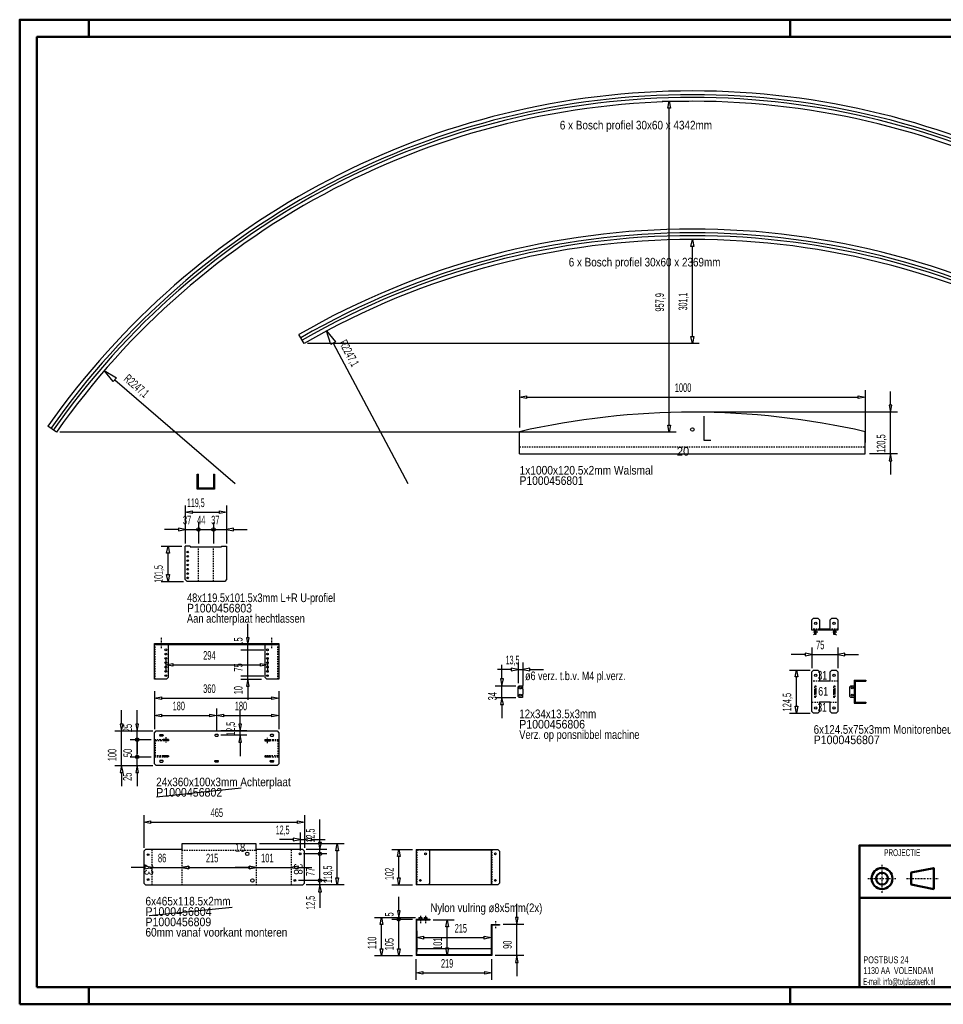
# Model space of a CAD drawing. Extents: x -7131 to -3051, y 12862 to 15712.
# Tile 1 of 3: x -7131 to -4458, y 12862 to 15712. Entities that reach past the tile are written whole.
import ezdxf
from ezdxf.enums import TextEntityAlignment as Align

# ---------------------------------------------------------------- set-up
doc = ezdxf.new("R2010")
doc.units = 0
doc.header["$MEASUREMENT"] = 0
doc.linetypes.add('DASHDOT', pattern=[8.5, 4, -2, 0.5, -2])
doc.linetypes.add('HIDDEN', pattern=[7, 4, -3])
doc.layers.get('0').update_dxf_attribs({"linetype": 'CONTINUOUS'})
for name, color, linetype in [('DIM49', 4, 'CONTINUOUS'), ('LE_GREEN', 3, 'CONTINUOUS'), ('LE_HIDDEN', 7, 'CONTINUOUS'), ('LE_MIDDLE', 7, 'CONTINUOUS'), ('TXT_ALL', 7, 'CONTINUOUS'), ('TXT_DIM49', 2, 'CONTINUOUS')]:
    doc.layers.add(name, color=color, linetype=linetype)
doc.layers.add('LE_ALL', color=7, linetype='CONTINUOUS', lineweight=50)

# ---------------------------------------------------------------- blocks, each defined once
blk = doc.blocks.new('_D1', base_point=(-6307.8, 14774.5))
at = {"layer": 'DIM49', "color": 1}
for p, q in [((-5188.3, 15055.5), (-5184.3, 15075.5)), ((-5180.3, 15055.5), (-5188.3, 15055.5)), ((-5184.3, 15075.5), (-5180.3, 15055.5)), ((-5184.3, 14794.5), (-5184.3, 15055.5)), ((-5184.3, 14774.5), (-5188.3, 14794.5)), ((-5188.3, 14794.5), (-5180.3, 14794.5)), ((-5180.3, 14794.5), (-5184.3, 14774.5)), ((-5164.3, 14774.5), (-6297.8, 14774.5))]:
    blk.add_line(p, q, dxfattribs=at)
at = {"layer": 'TXT_DIM49', "width": 0.488}
blk.add_text('301,1', height=25, rotation=90, dxfattribs=at).set_placement((-5199.3, 14895.8), align=Align.CENTER)
blk = doc.blocks.new('_D2', base_point=(-7024.8, 14517.6))
at = {"layer": 'DIM49', "color": 1}
for p, q in [((-5271.6, 15475.5), (-5194.3, 15475.5)), ((-5255.6, 15455.5), (-5251.6, 15475.5)), ((-5251.6, 15475.5), (-5247.6, 15455.5)), ((-5247.6, 15455.5), (-5255.6, 15455.5)), ((-5251.6, 14537.6), (-5251.6, 15455.5)), ((-5251.6, 14517.6), (-5255.6, 14537.6)), ((-5255.6, 14537.6), (-5247.6, 14537.6)), ((-5247.6, 14537.6), (-5251.6, 14517.6)), ((-5231.6, 14517.6), (-7014.8, 14517.6))]:
    blk.add_line(p, q, dxfattribs=at)
at = {"layer": 'TXT_DIM49', "width": 0.535}
blk.add_text('957,9', height=25, rotation=90, dxfattribs=at).set_placement((-5266.6, 14893.6), align=Align.CENTER)
blk = doc.blocks.new('_D5', base_point=(-6886.1, 14695.8))
at = {"layer": 'DIM49', "color": 1}
for p, q in [((-6886.1, 14695.8), (-6850.9, 14675.4)), ((-6860.7, 14664), (-6886.1, 14695.8)), ((-6850.9, 14675.4), (-6860.7, 14664)), ((-6855.8, 14669.7), (-6507.5, 14369.3))]:
    blk.add_line(p, q, dxfattribs=at)
at = {"layer": 'TXT_DIM49', "width": 0.54}
blk.add_text('R2247,1', height=25, rotation=319.2311, dxfattribs=at).set_placement((-6800.9, 14642.2), align=Align.CENTER)
blk = doc.blocks.new('_D6', base_point=(-5684.3, 14519.2))
at = {"layer": 'DIM49', "color": 1}
for p, q in [((-5684.3, 14639.2), (-5684.3, 14531.7)), ((-5684.3, 14619.2), (-5664.3, 14623.2)), ((-5664.3, 14623.2), (-5664.3, 14615.2)), ((-4704.3, 14615.2), (-4704.3, 14623.2)), ((-4704.3, 14623.2), (-4684.3, 14619.2)), ((-4684.3, 14639.2), (-4684.3, 14488)), ((-5664.3, 14615.2), (-5684.3, 14619.2)), ((-5664.3, 14619.2), (-4704.3, 14619.2)), ((-4684.3, 14619.2), (-4704.3, 14615.2))]:
    blk.add_line(p, q, dxfattribs=at)
at = {"layer": 'TXT_DIM49', "width": 0.566}
blk.add_text('1000', height=25, rotation=0, dxfattribs=at).set_placement((-5211.3, 14634.2), align=Align.CENTER)
blk = doc.blocks.new('_D7', base_point=(-5184.3, 14575.5))
at = {"layer": 'DIM49', "color": 1}
for p, q in [((-4610.7, 14595.5), (-4610.7, 14635.5)), ((-4606.7, 14595.5), (-4614.7, 14595.5)), ((-4614.7, 14595.5), (-4610.7, 14575.5)), ((-4610.7, 14575.5), (-4606.7, 14595.5)), ((-4590.7, 14575.5), (-5171.8, 14575.5)), ((-4610.7, 14455), (-4610.7, 14575.5)), ((-4590.7, 14455), (-4671.8, 14455)), ((-4610.7, 14455), (-4614.7, 14435)), ((-4606.7, 14435), (-4610.7, 14455)), ((-4614.7, 14435), (-4606.7, 14435)), ((-4610.7, 14435), (-4610.7, 14395))]:
    blk.add_line(p, q, dxfattribs=at)
at = {"layer": 'TXT_DIM49', "width": 0.512}
blk.add_text('120,5', height=25, rotation=90, dxfattribs=at).set_placement((-4625.7, 14484.6), align=Align.CENTER)
blk = doc.blocks.new('_D10', base_point=(-6242.9, 14810.6))
at = {"layer": 'DIM49', "color": 1}
for p, q in [((-6242.9, 14810.6), (-6217.4, 14778.8)), ((-6230.7, 14771.8), (-6242.9, 14810.6)), ((-6217.4, 14778.8), (-6230.7, 14771.8)), ((-6224.1, 14775.3), (-6007.3, 14369.5))]:
    blk.add_line(p, q, dxfattribs=at)
at = {"layer": 'TXT_DIM49', "width": 0.54}
blk.add_text('R2247,1', height=25, rotation=298.1054, dxfattribs=at).set_placement((-6188.5, 14740.6), align=Align.CENTER)
blk = doc.blocks.new('_D19', base_point=(-6741, 13647.8))
at = {"layer": 'DIM49', "color": 1}
for p, q in [((-6741, 13767.8), (-6741, 13657.8)), ((-6381, 13767.8), (-6381, 13657.8)), ((-6741, 13747.8), (-6721, 13751.8)), ((-6721, 13743.8), (-6741, 13747.8)), ((-6721, 13751.8), (-6721, 13743.8)), ((-6721, 13747.8), (-6401, 13747.8)), ((-6401, 13743.8), (-6401, 13751.8)), ((-6401, 13751.8), (-6381, 13747.8)), ((-6381, 13747.8), (-6401, 13743.8))]:
    blk.add_line(p, q, dxfattribs=at)
at = {"layer": 'TXT_DIM49', "width": 0.596}
blk.add_text('360', height=25, dxfattribs=at).set_placement((-6582, 13762.8), align=Align.CENTER)
blk = doc.blocks.new('_D20', base_point=(-6741, 13627.8))
at = {"layer": 'DIM49', "color": 1}
for p, q in [((-6791, 13672.8), (-6791, 13712.8)), ((-6811, 13652.8), (-6746, 13652.8)), ((-6787, 13672.8), (-6795, 13672.8)), ((-6795, 13672.8), (-6791, 13652.8)), ((-6791, 13652.8), (-6787, 13672.8)), ((-6791, 13627.8), (-6791, 13652.8)), ((-6811, 13627.8), (-6751, 13627.8)), ((-6791, 13627.8), (-6791, 13586.8))]:
    blk.add_line(p, q, dxfattribs=at)
blk.add_circle((-6791, 13627.8), 5, dxfattribs=at)
at = {"layer": 'TXT_DIM49', "width": 0.596}
blk.add_text('25', height=25, rotation=90, dxfattribs=at).set_placement((-6806, 13661.3), align=Align.CENTER)
blk = doc.blocks.new('_D21', base_point=(-6741, 13577.8))
at = {"layer": 'DIM49', "color": 1}
for p, q in [((-6811, 13627.8), (-6751, 13627.8)), ((-6791, 13577.8), (-6791, 13627.8)), ((-6811, 13577.8), (-6751, 13577.8))]:
    blk.add_line(p, q, dxfattribs=at)
blk.add_circle((-6791, 13577.8), 5, dxfattribs=at)
at = {"layer": 'TXT_DIM49', "width": 0.596}
blk.add_text('50', height=25, rotation=90, dxfattribs=at).set_placement((-6806, 13589.3), align=Align.CENTER)
blk = doc.blocks.new('_D22', base_point=(-6741, 13577.8))
at = {"layer": 'DIM49', "color": 1}
for p, q in [((-6811, 13577.8), (-6751, 13577.8)), ((-6791, 13552.8), (-6791, 13577.8)), ((-6811, 13552.8), (-6746, 13552.8)), ((-6791, 13552.8), (-6795, 13532.8)), ((-6787, 13532.8), (-6791, 13552.8)), ((-6795, 13532.8), (-6787, 13532.8)), ((-6791, 13532.8), (-6791, 13492.8))]:
    blk.add_line(p, q, dxfattribs=at)
at = {"layer": 'TXT_DIM49', "width": 0.596}
blk.add_text('25', height=25, rotation=90, dxfattribs=at).set_placement((-6806.8, 13520.4), align=Align.CENTER)
blk = doc.blocks.new('_D23', base_point=(-6736, 13552.8))
at = {"layer": 'DIM49', "color": 1}
for p, q in [((-6836, 13672.8), (-6836, 13712.8)), ((-6856, 13652.8), (-6746, 13652.8)), ((-6832, 13672.8), (-6840, 13672.8)), ((-6840, 13672.8), (-6836, 13652.8)), ((-6836, 13652.8), (-6832, 13672.8)), ((-6836, 13552.8), (-6836, 13652.8)), ((-6856, 13552.8), (-6746, 13552.8)), ((-6836, 13552.8), (-6840, 13532.8)), ((-6832, 13532.8), (-6836, 13552.8)), ((-6840, 13532.8), (-6832, 13532.8)), ((-6836, 13532.8), (-6836, 13492.8))]:
    blk.add_line(p, q, dxfattribs=at)
at = {"layer": 'TXT_DIM49', "width": 0.557}
blk.add_text('100', height=25, rotation=90, dxfattribs=at).set_placement((-6851, 13583.3), align=Align.CENTER)
blk = doc.blocks.new('_D24', base_point=(-6708, 13812.8))
at = {"layer": 'DIM49', "color": 1}
for p, q in [((-6708, 13864.2), (-6708, 13822.8)), ((-6414, 13864.2), (-6414, 13822.8)), ((-6708, 13844.2), (-6688, 13848.2)), ((-6688, 13840.2), (-6708, 13844.2)), ((-6688, 13848.2), (-6688, 13840.2)), ((-6688, 13844.2), (-6434, 13844.2)), ((-6434, 13840.2), (-6434, 13848.2)), ((-6434, 13848.2), (-6414, 13844.2)), ((-6414, 13844.2), (-6434, 13840.2))]:
    blk.add_line(p, q, dxfattribs=at)
at = {"layer": 'TXT_DIM49', "width": 0.596}
blk.add_text('294', height=25, dxfattribs=at).set_placement((-6582, 13859.2), align=Align.CENTER)
blk = doc.blocks.new('_D25', base_point=(-6414, 13887.8))
at = {"layer": 'DIM49', "color": 1}
for p, q in [((-6471, 13922.8), (-6471, 13962.8)), ((-6467, 13922.8), (-6475, 13922.8)), ((-6475, 13922.8), (-6471, 13902.8)), ((-6471, 13902.8), (-6467, 13922.8)), ((-6491, 13902.8), (-6424, 13902.8)), ((-6491, 13887.8), (-6424, 13887.8)), ((-6471, 13887.8), (-6471, 13902.8))]:
    blk.add_line(p, q, dxfattribs=at)
at = {"layer": 'TXT_DIM49', "width": 0.537}
blk.add_text('15', height=25, rotation=90, dxfattribs=at).set_placement((-6486.1, 13911.8), align=Align.CENTER)
blk = doc.blocks.new('_D26', base_point=(-6414, 13812.8))
at = {"layer": 'DIM49', "color": 1}
for p, q in [((-6491, 13887.8), (-6424, 13887.8)), ((-6471, 13812.8), (-6471, 13887.8)), ((-6491, 13812.8), (-6424, 13812.8))]:
    blk.add_line(p, q, dxfattribs=at)
at = {"layer": 'TXT_DIM49', "width": 0.596}
blk.add_text('75', height=25, rotation=90, dxfattribs=at).set_placement((-6486, 13836.8), align=Align.CENTER)
blk = doc.blocks.new('_D27', base_point=(-6421, 13802.8))
at = {"layer": 'DIM49', "color": 1}
for p, q in [((-6491, 13812.8), (-6424, 13812.8)), ((-6491, 13802.8), (-6431, 13802.8)), ((-6471, 13802.8), (-6475, 13782.8)), ((-6471, 13802.8), (-6471, 13812.8)), ((-6467, 13782.8), (-6471, 13802.8)), ((-6475, 13782.8), (-6467, 13782.8)), ((-6471, 13782.8), (-6471, 13742.8))]:
    blk.add_line(p, q, dxfattribs=at)
at = {"layer": 'TXT_DIM49', "width": 0.537}
blk.add_text('10', height=25, rotation=90, dxfattribs=at).set_placement((-6486, 13770.8), align=Align.CENTER)
blk = doc.blocks.new('_D28', base_point=(-6561, 13642.8))
at = {"layer": 'DIM49', "color": 1}
for p, q in [((-6561, 13717.8), (-6561, 13652.8)), ((-6381, 13717.8), (-6381, 13657.8)), ((-6561, 13697.8), (-6541, 13701.8)), ((-6541, 13693.8), (-6561, 13697.8)), ((-6541, 13701.8), (-6541, 13693.8)), ((-6541, 13697.8), (-6401, 13697.8)), ((-6401, 13693.8), (-6401, 13701.8)), ((-6401, 13701.8), (-6381, 13697.8)), ((-6381, 13697.8), (-6401, 13693.8))]:
    blk.add_line(p, q, dxfattribs=at)
at = {"layer": 'TXT_DIM49', "width": 0.557}
blk.add_text('180', height=25, rotation=0, dxfattribs=at).set_placement((-6490.6, 13712.8), align=Align.CENTER)
blk = doc.blocks.new('_D29', base_point=(-6741, 13647.8))
at = {"layer": 'DIM49', "color": 1}
for p, q in [((-6741, 13717.8), (-6741, 13657.8)), ((-6561, 13717.8), (-6561, 13652.8)), ((-6741, 13697.8), (-6721, 13701.8)), ((-6721, 13693.8), (-6741, 13697.8)), ((-6721, 13701.8), (-6721, 13693.8)), ((-6721, 13697.8), (-6581, 13697.8)), ((-6581, 13693.8), (-6581, 13701.8)), ((-6581, 13701.8), (-6561, 13697.8)), ((-6561, 13697.8), (-6581, 13693.8))]:
    blk.add_line(p, q, dxfattribs=at)
at = {"layer": 'TXT_DIM49', "width": 0.557}
blk.add_text('180', height=25, rotation=360, dxfattribs=at).set_placement((-6670.6, 13712.8), align=Align.CENTER)
blk = doc.blocks.new('_D30', base_point=(-6558.5, 13640.3))
at = {"layer": 'DIM49', "color": 1}
for p, q in [((-6493.2, 13672.8), (-6493.2, 13712.8)), ((-6473.2, 13652.8), (-6548.5, 13652.8)), ((-6489.2, 13672.8), (-6497.2, 13672.8)), ((-6497.2, 13672.8), (-6493.2, 13652.8)), ((-6493.2, 13652.8), (-6489.2, 13672.8)), ((-6493.2, 13640.3), (-6493.2, 13652.8)), ((-6473.2, 13640.3), (-6548.5, 13640.3)), ((-6493.2, 13640.3), (-6497.2, 13620.3)), ((-6489.2, 13620.3), (-6493.2, 13640.3)), ((-6497.2, 13620.3), (-6489.2, 13620.3)), ((-6493.2, 13620.3), (-6493.2, 13580.3))]:
    blk.add_line(p, q, dxfattribs=at)
at = {"layer": 'TXT_DIM49', "width": 0.491}
blk.add_text('12,5', height=25, rotation=90, dxfattribs=at).set_placement((-6508.2, 13659.2), align=Align.CENTER)
blk = doc.blocks.new('_D31', base_point=(-6651.8, 14185.9))
at = {"layer": 'DIM49', "color": 1}
for p, q in [((-6651.8, 14255.9), (-6651.8, 14195.9)), ((-6614, 14255.9), (-6614, 14195.9)), ((-6671.8, 14235.9), (-6711.8, 14235.9)), ((-6651.8, 14235.9), (-6671.8, 14239.9)), ((-6671.8, 14239.9), (-6671.8, 14231.9)), ((-6671.8, 14231.9), (-6651.8, 14235.9)), ((-6651.8, 14235.9), (-6614, 14235.9))]:
    blk.add_line(p, q, dxfattribs=at)
blk.add_circle((-6614, 14235.9), 5, dxfattribs=at)
at = {"layer": 'TXT_DIM49', "width": 0.596}
blk.add_text('37', height=25, dxfattribs=at).set_placement((-6646.5, 14250.9), align=Align.CENTER)
blk = doc.blocks.new('_D32', base_point=(-6614, 14185.9))
at = {"layer": 'DIM49', "color": 1}
for p, q in [((-6614, 14255.9), (-6614, 14195.9)), ((-6570, 14255.9), (-6570, 14195.9)), ((-6614, 14235.9), (-6570, 14235.9))]:
    blk.add_line(p, q, dxfattribs=at)
blk.add_circle((-6570, 14235.9), 5, dxfattribs=at)
at = {"layer": 'TXT_DIM49', "width": 0.596}
blk.add_text('44', height=25, dxfattribs=at).set_placement((-6605.6, 14250.9), align=Align.CENTER)
blk = doc.blocks.new('_D33', base_point=(-6570, 14185.9))
at = {"layer": 'DIM49', "color": 1}
for p, q in [((-6570, 14255.9), (-6570, 14195.9)), ((-6532.3, 14255.9), (-6532.3, 14195.9)), ((-6570, 14235.9), (-6532.3, 14235.9)), ((-6512.3, 14239.9), (-6532.3, 14235.9)), ((-6532.3, 14235.9), (-6512.3, 14231.9)), ((-6512.3, 14231.9), (-6512.3, 14239.9)), ((-6512.3, 14235.9), (-6472.3, 14235.9))]:
    blk.add_line(p, q, dxfattribs=at)
at = {"layer": 'TXT_DIM49', "width": 0.596}
blk.add_text('37', height=25, dxfattribs=at).set_placement((-6564.7, 14250.9), align=Align.CENTER)
blk = doc.blocks.new('_D34', base_point=(-6651.8, 14185.9))
at = {"layer": 'DIM49', "color": 1}
for p, q in [((-6651.8, 14305.9), (-6651.8, 14195.9)), ((-6651.8, 14285.9), (-6631.8, 14289.9)), ((-6631.8, 14281.9), (-6651.8, 14285.9)), ((-6631.8, 14289.9), (-6631.8, 14281.9)), ((-6631.8, 14285.9), (-6552.3, 14285.9)), ((-6552.3, 14281.9), (-6552.3, 14289.9)), ((-6552.3, 14289.9), (-6532.3, 14285.9)), ((-6532.3, 14285.9), (-6552.3, 14281.9)), ((-6532.3, 14305.9), (-6532.3, 14195.9))]:
    blk.add_line(p, q, dxfattribs=at)
at = {"layer": 'TXT_DIM49', "width": 0.488}
blk.add_text('119,5', height=25, dxfattribs=at).set_placement((-6621.2, 14300.9), align=Align.CENTER)
blk = doc.blocks.new('_D35', base_point=(-6651.8, 14187.4))
at = {"layer": 'DIM49', "color": 1}
for p, q in [((-6721.8, 14187.4), (-6661.8, 14187.4)), ((-6705.8, 14167.4), (-6701.8, 14187.4)), ((-6697.8, 14167.4), (-6705.8, 14167.4)), ((-6701.8, 14187.4), (-6697.8, 14167.4)), ((-6701.8, 14105.9), (-6701.8, 14167.4)), ((-6721.8, 14085.9), (-6656.8, 14085.9)), ((-6701.8, 14085.9), (-6705.8, 14105.9)), ((-6705.8, 14105.9), (-6697.8, 14105.9)), ((-6697.8, 14105.9), (-6701.8, 14085.9))]:
    blk.add_line(p, q, dxfattribs=at)
at = {"layer": 'TXT_DIM49', "width": 0.488}
blk.add_text('101,5', height=25, rotation=90, dxfattribs=at).set_placement((-6716.8, 14107.4), align=Align.CENTER)
blk = doc.blocks.new('_D38', base_point=(-4838.3, 13824.2))
at = {"layer": 'DIM49', "color": 1}
for p, q in [((-4838.3, 13894.2), (-4838.3, 13834.2)), ((-4763.3, 13894.2), (-4763.3, 13834.2)), ((-4858.3, 13874.2), (-4898.3, 13874.2)), ((-4838.3, 13874.2), (-4858.3, 13878.2)), ((-4858.3, 13878.2), (-4858.3, 13870.2)), ((-4858.3, 13870.2), (-4838.3, 13874.2)), ((-4838.3, 13874.2), (-4763.3, 13874.2)), ((-4743.3, 13878.2), (-4763.3, 13874.2)), ((-4763.3, 13874.2), (-4743.3, 13870.2)), ((-4743.3, 13870.2), (-4743.3, 13878.2)), ((-4743.3, 13874.2), (-4703.3, 13874.2))]:
    blk.add_line(p, q, dxfattribs=at)
at = {"layer": 'TXT_DIM49', "width": 0.596}
blk.add_text('75', height=25, dxfattribs=at).set_placement((-4814.3, 13889.2), align=Align.CENTER)
blk = doc.blocks.new('_D39', base_point=(-4833.3, 13704.7))
at = {"layer": 'DIM49', "color": 1}
for p, q in [((-4903.3, 13829.2), (-4843.3, 13829.2)), ((-4887.3, 13809.2), (-4883.3, 13829.2)), ((-4883.3, 13829.2), (-4879.3, 13809.2)), ((-4879.3, 13809.2), (-4887.3, 13809.2)), ((-4883.3, 13724.7), (-4883.3, 13809.2)), ((-4883.3, 13704.7), (-4887.3, 13724.7)), ((-4887.3, 13724.7), (-4879.3, 13724.7)), ((-4879.3, 13724.7), (-4883.3, 13704.7)), ((-4903.3, 13704.7), (-4843.3, 13704.7))]:
    blk.add_line(p, q, dxfattribs=at)
at = {"layer": 'TXT_DIM49', "width": 0.512}
blk.add_text('124,5', height=25, rotation=90, dxfattribs=at).set_placement((-4898.3, 13736.3), align=Align.CENTER)
blk = doc.blocks.new('_D40', base_point=(-5688.3, 13780.9))
at = {"layer": 'DIM49', "color": 1}
for p, q in [((-5708.3, 13830.9), (-5748.3, 13830.9)), ((-5688.3, 13830.9), (-5708.3, 13834.9)), ((-5708.3, 13834.9), (-5708.3, 13826.9)), ((-5708.3, 13826.9), (-5688.3, 13830.9)), ((-5688.3, 13850.9), (-5688.3, 13790.9)), ((-5688.3, 13830.9), (-5674.8, 13830.9)), ((-5674.8, 13850.9), (-5674.8, 13784.3)), ((-5654.8, 13834.9), (-5674.8, 13830.9)), ((-5674.8, 13830.9), (-5654.8, 13826.9)), ((-5654.8, 13826.9), (-5654.8, 13834.9)), ((-5654.8, 13830.9), (-5614.8, 13830.9))]:
    blk.add_line(p, q, dxfattribs=at)
at = {"layer": 'TXT_DIM49', "width": 0.491}
blk.add_text('13,5', height=25, rotation=360, dxfattribs=at).set_placement((-5704.7, 13845.9), align=Align.CENTER)
blk = doc.blocks.new('_D41', base_point=(-5685.3, 13749.9))
at = {"layer": 'DIM49', "color": 1}
for p, q in [((-5735.3, 13803.9), (-5735.3, 13843.9)), ((-5731.3, 13803.9), (-5739.3, 13803.9)), ((-5739.3, 13803.9), (-5735.3, 13783.9)), ((-5735.3, 13783.9), (-5731.3, 13803.9)), ((-5755.3, 13783.9), (-5695.3, 13783.9)), ((-5735.3, 13749.9), (-5735.3, 13783.9)), ((-5755.3, 13749.9), (-5695.3, 13749.9)), ((-5735.3, 13749.9), (-5739.3, 13729.9)), ((-5731.3, 13729.9), (-5735.3, 13749.9)), ((-5739.3, 13729.9), (-5731.3, 13729.9)), ((-5735.3, 13729.9), (-5735.3, 13689.9))]:
    blk.add_line(p, q, dxfattribs=at)
at = {"layer": 'TXT_DIM49', "width": 0.596}
blk.add_text('34', height=25, rotation=90, dxfattribs=at).set_placement((-5750.3, 13753.4), align=Align.CENTER)
blk = doc.blocks.new('_D44', base_point=(-6772, 13304.7))
at = {"layer": 'DIM49', "color": 1}
for p, q in [((-6772, 13408.7), (-6772, 13314.7)), ((-6307, 13408.7), (-6307, 13314.7)), ((-6772, 13388.7), (-6752, 13392.7)), ((-6752, 13384.7), (-6772, 13388.7)), ((-6752, 13392.7), (-6752, 13384.7)), ((-6752, 13388.7), (-6327, 13388.7)), ((-6327, 13384.7), (-6327, 13392.7)), ((-6327, 13392.7), (-6307, 13388.7)), ((-6307, 13388.7), (-6327, 13384.7))]:
    blk.add_line(p, q, dxfattribs=at)
at = {"layer": 'TXT_DIM49', "width": 0.596}
blk.add_text('465', height=25, dxfattribs=at).set_placement((-6560.5, 13403.7), align=Align.CENTER)
blk = doc.blocks.new('_D45', base_point=(-6447, 13326.2))
at = {"layer": 'DIM49', "color": 1}
for p, q in [((-6192, 13326.2), (-6437, 13326.2)), ((-6216, 13306.2), (-6212, 13326.2)), ((-6212, 13326.2), (-6208, 13306.2)), ((-6208, 13306.2), (-6216, 13306.2)), ((-6212, 13227.7), (-6212, 13306.2)), ((-6212, 13207.7), (-6216, 13227.7)), ((-6216, 13227.7), (-6208, 13227.7)), ((-6208, 13227.7), (-6212, 13207.7)), ((-6192, 13207.7), (-6302, 13207.7))]:
    blk.add_line(p, q, dxfattribs=at)
at = {"layer": 'TXT_DIM49', "width": 0.488}
blk.add_text('118,5', height=25, rotation=90, dxfattribs=at).set_placement((-6227, 13237.8), align=Align.CENTER)
blk = doc.blocks.new('_D46', base_point=(-6447, 13257.7))
at = {"layer": 'DIM49', "color": 1}
for p, q in [((-6467, 13257.7), (-6507, 13257.7)), ((-6447, 13257.7), (-6467, 13261.7)), ((-6467, 13261.7), (-6467, 13253.7)), ((-6467, 13253.7), (-6447, 13257.7)), ((-6447, 13257.7), (-6345.5, 13257.7)), ((-6325.5, 13261.7), (-6345.5, 13257.7)), ((-6345.5, 13257.7), (-6325.5, 13253.7)), ((-6325.5, 13253.7), (-6325.5, 13261.7)), ((-6325.5, 13257.7), (-6285.5, 13257.7))]:
    blk.add_line(p, q, dxfattribs=at)
at = {"layer": 'TXT_DIM49', "width": 0.518}
blk.add_text('101', height=25, dxfattribs=at).set_placement((-6414.4, 13272.7), align=Align.CENTER)
blk = doc.blocks.new('_D47', base_point=(-6662, 13257.7))
at = {"layer": 'DIM49', "color": 1}
for p, q in [((-6662, 13257.7), (-6642, 13261.7)), ((-6642, 13253.7), (-6662, 13257.7)), ((-6642, 13261.7), (-6642, 13253.7)), ((-6642, 13257.7), (-6467, 13257.7)), ((-6467, 13253.7), (-6467, 13261.7)), ((-6467, 13261.7), (-6447, 13257.7)), ((-6447, 13257.7), (-6467, 13253.7))]:
    blk.add_line(p, q, dxfattribs=at)
at = {"layer": 'TXT_DIM49', "width": 0.557}
blk.add_text('215', height=25, dxfattribs=at).set_placement((-6574.1, 13272.7), align=Align.CENTER)
blk = doc.blocks.new('_D48', base_point=(-6748.5, 13257.7))
at = {"layer": 'DIM49', "color": 1}
for p, q in [((-6768.5, 13257.7), (-6808.5, 13257.7)), ((-6748.5, 13257.7), (-6768.5, 13261.7)), ((-6768.5, 13261.7), (-6768.5, 13253.7)), ((-6768.5, 13253.7), (-6748.5, 13257.7)), ((-6748.5, 13257.7), (-6662, 13257.7)), ((-6642, 13261.7), (-6662, 13257.7)), ((-6662, 13257.7), (-6642, 13253.7)), ((-6642, 13253.7), (-6642, 13261.7)), ((-6642, 13257.7), (-6602, 13257.7))]:
    blk.add_line(p, q, dxfattribs=at)
at = {"layer": 'TXT_DIM49', "width": 0.596}
blk.add_text('86', height=25, dxfattribs=at).set_placement((-6718.8, 13272.7), align=Align.CENTER)
blk = doc.blocks.new('_D49', base_point=(-6334.5, 13220.2))
at = {"layer": 'DIM49', "color": 1}
for p, q in [((-6262, 13220.2), (-6262, 13261.2)), ((-6242, 13220.2), (-6324.5, 13220.2)), ((-6242, 13207.7), (-6302, 13207.7)), ((-6262, 13207.7), (-6266, 13187.7)), ((-6262, 13207.7), (-6262, 13220.2)), ((-6258, 13187.7), (-6262, 13207.7)), ((-6266, 13187.7), (-6258, 13187.7)), ((-6262, 13187.7), (-6262, 13140.8))]:
    blk.add_line(p, q, dxfattribs=at)
blk.add_circle((-6262, 13220.2), 5, dxfattribs=at)
at = {"layer": 'TXT_DIM49', "width": 0.491}
blk.add_text('12,5', height=25, rotation=90, dxfattribs=at).set_placement((-6277, 13155.8), align=Align.CENTER)
blk = doc.blocks.new('_D50', base_point=(-6334.5, 13220.2))
at = {"layer": 'DIM49', "color": 1}
for p, q in [((-6242, 13297.2), (-6309.5, 13297.2)), ((-6262, 13220.2), (-6262, 13297.2)), ((-6242, 13220.2), (-6324.5, 13220.2))]:
    blk.add_line(p, q, dxfattribs=at)
blk.add_circle((-6262, 13297.2), 5, dxfattribs=at)
at = {"layer": 'TXT_DIM49', "width": 0.596}
blk.add_text('77', height=25, rotation=90, dxfattribs=at).set_placement((-6277, 13245.2), align=Align.CENTER)
blk = doc.blocks.new('_D51', base_point=(-6319.5, 13297.2))
at = {"layer": 'DIM49', "color": 1}
for p, q in [((-6262, 13329.7), (-6262, 13396.7)), ((-6242, 13309.7), (-6302, 13309.7)), ((-6258, 13329.7), (-6266, 13329.7)), ((-6266, 13329.7), (-6262, 13309.7)), ((-6262, 13309.7), (-6258, 13329.7)), ((-6262, 13297.2), (-6262, 13309.7)), ((-6242, 13297.2), (-6309.5, 13297.2))]:
    blk.add_line(p, q, dxfattribs=at)
at = {"layer": 'TXT_DIM49', "width": 0.491}
blk.add_text('12,5', height=25, rotation=90, dxfattribs=at).set_placement((-6277.2, 13350.3), align=Align.CENTER)
blk = doc.blocks.new('_D52', base_point=(-6319.5, 13297.2))
at = {"layer": 'DIM49', "color": 1}
for p, q in [((-6339.5, 13339), (-6379.5, 13339)), ((-6319.5, 13339), (-6339.5, 13343)), ((-6339.5, 13343), (-6339.5, 13335)), ((-6339.5, 13335), (-6319.5, 13339)), ((-6319.5, 13359), (-6319.5, 13307.2)), ((-6319.5, 13339), (-6307, 13339)), ((-6307, 13359), (-6307, 13314.7)), ((-6287, 13343), (-6307, 13339)), ((-6307, 13339), (-6287, 13335)), ((-6287, 13335), (-6287, 13343)), ((-6287, 13339), (-6247, 13339))]:
    blk.add_line(p, q, dxfattribs=at)
at = {"layer": 'TXT_DIM49', "width": 0.491}
blk.add_text('12,5', height=25, rotation=360, dxfattribs=at).set_placement((-6370.1, 13354), align=Align.CENTER)
blk = doc.blocks.new('_D53', base_point=(-5765, 13002.7))
at = {"layer": 'DIM49', "color": 1}
for p, q in [((-5692, 13112.7), (-5692, 13152.7)), ((-5688, 13112.7), (-5696, 13112.7)), ((-5696, 13112.7), (-5692, 13092.7)), ((-5692, 13092.7), (-5688, 13112.7)), ((-5672, 13092.7), (-5732, 13092.7)), ((-5692, 13002.7), (-5692, 13092.7)), ((-5672, 13002.7), (-5755, 13002.7)), ((-5692, 13002.7), (-5696, 12982.7)), ((-5688, 12982.7), (-5692, 13002.7)), ((-5696, 12982.7), (-5688, 12982.7)), ((-5692, 12982.7), (-5692, 12942.7))]:
    blk.add_line(p, q, dxfattribs=at)
at = {"layer": 'TXT_DIM49', "width": 0.596}
blk.add_text('90', height=25, rotation=90, dxfattribs=at).set_placement((-5707, 13034.2), align=Align.CENTER)
blk = doc.blocks.new('_D54', base_point=(-5984, 13002.7))
at = {"layer": 'DIM49', "color": 1}
for p, q in [((-6054, 13107.7), (-5994, 13107.7)), ((-6034, 13022.7), (-6034, 13107.7)), ((-6054, 13002.7), (-5994, 13002.7)), ((-6034, 13002.7), (-6038, 13022.7)), ((-6038, 13022.7), (-6030, 13022.7)), ((-6030, 13022.7), (-6034, 13002.7))]:
    blk.add_line(p, q, dxfattribs=at)
blk.add_circle((-6034, 13107.7), 5, dxfattribs=at)
at = {"layer": 'TXT_DIM49', "width": 0.557}
blk.add_text('105', height=25, rotation=90, dxfattribs=at).set_placement((-6049, 13035.7), align=Align.CENTER)
blk = doc.blocks.new('_D55', base_point=(-5984, 13107.7))
at = {"layer": 'DIM49', "color": 1}
for p, q in [((-6034, 13132.7), (-6034, 13172.7)), ((-6054, 13112.7), (-5985.5, 13112.7)), ((-6030, 13132.7), (-6038, 13132.7)), ((-6038, 13132.7), (-6034, 13112.7)), ((-6034, 13112.7), (-6030, 13132.7)), ((-6034, 13107.7), (-6034, 13112.7)), ((-6054, 13107.7), (-5994, 13107.7))]:
    blk.add_line(p, q, dxfattribs=at)
at = {"layer": 'TXT_DIM49', "width": 0.596}
blk.add_text('5', height=25, rotation=90, dxfattribs=at).set_placement((-6049, 13121.7), align=Align.CENTER)
blk = doc.blocks.new('_D56', base_point=(-5982, 13004.7))
at = {"layer": 'DIM49', "color": 1}
for p, q in [((-5982, 13074.7), (-5982, 13014.7)), ((-5982, 13054.7), (-5962, 13058.7)), ((-5962, 13050.7), (-5982, 13054.7)), ((-5962, 13058.7), (-5962, 13050.7)), ((-5962, 13054.7), (-5787, 13054.7)), ((-5787, 13050.7), (-5787, 13058.7)), ((-5787, 13058.7), (-5767, 13054.7)), ((-5767, 13054.7), (-5787, 13050.7)), ((-5767, 13074.7), (-5767, 13014.7))]:
    blk.add_line(p, q, dxfattribs=at)
at = {"layer": 'TXT_DIM49', "width": 0.557}
blk.add_text('215', height=25, dxfattribs=at).set_placement((-5854.4, 13069.3), align=Align.CENTER)
blk = doc.blocks.new('_D57', base_point=(-5984, 13002.7))
at = {"layer": 'DIM49', "color": 1}
for p, q in [((-5984, 12932.7), (-5984, 12992.7)), ((-5765, 12932.7), (-5765, 12992.7)), ((-5984, 12952.7), (-5964, 12956.7)), ((-5964, 12948.7), (-5984, 12952.7)), ((-5964, 12956.7), (-5964, 12948.7)), ((-5964, 12952.7), (-5785, 12952.7)), ((-5785, 12948.7), (-5785, 12956.7)), ((-5785, 12956.7), (-5765, 12952.7)), ((-5765, 12952.7), (-5785, 12948.7))]:
    blk.add_line(p, q, dxfattribs=at)
at = {"layer": 'TXT_DIM49', "width": 0.557}
blk.add_text('219', height=25, dxfattribs=at).set_placement((-5894.1, 12967.7), align=Align.CENTER)
blk = doc.blocks.new('_D58', base_point=(-5944, 13004.7))
at = {"layer": 'DIM49', "color": 1}
for p, q in [((-5874, 13105.7), (-5934, 13105.7)), ((-5898, 13085.7), (-5894, 13105.7)), ((-5890, 13085.7), (-5898, 13085.7)), ((-5894, 13105.7), (-5890, 13085.7)), ((-5894, 13024.7), (-5894, 13085.7)), ((-5894, 13004.7), (-5898, 13024.7)), ((-5898, 13024.7), (-5890, 13024.7)), ((-5890, 13024.7), (-5894, 13004.7)), ((-5874, 13004.7), (-5934, 13004.7))]:
    blk.add_line(p, q, dxfattribs=at)
at = {"layer": 'TXT_DIM49', "width": 0.518}
blk.add_text('101', height=25, rotation=90, dxfattribs=at).set_placement((-5909, 13037.1), align=Align.CENTER)
blk = doc.blocks.new('_D59', base_point=(-5984, 13207.7))
at = {"layer": 'DIM49', "color": 1}
for p, q in [((-6054, 13309.7), (-5994, 13309.7)), ((-6038, 13289.7), (-6034, 13309.7)), ((-6034, 13309.7), (-6030, 13289.7)), ((-6030, 13289.7), (-6038, 13289.7)), ((-6034, 13227.7), (-6034, 13289.7)), ((-6034, 13207.7), (-6038, 13227.7)), ((-6038, 13227.7), (-6030, 13227.7)), ((-6030, 13227.7), (-6034, 13207.7)), ((-6054, 13207.7), (-5994, 13207.7))]:
    blk.add_line(p, q, dxfattribs=at)
at = {"layer": 'TXT_DIM49', "width": 0.557}
blk.add_text('102', height=25, rotation=90, dxfattribs=at).set_placement((-6049, 13239.2), align=Align.CENTER)
blk = doc.blocks.new('_D60', base_point=(-5984, 13002.7))
at = {"layer": 'DIM49', "color": 1}
for p, q in [((-6104, 13112.7), (-5985.5, 13112.7)), ((-6088, 13092.7), (-6084, 13112.7)), ((-6084, 13112.7), (-6080, 13092.7)), ((-6080, 13092.7), (-6088, 13092.7)), ((-6084, 13022.7), (-6084, 13092.7)), ((-6104, 13002.7), (-5994, 13002.7)), ((-6084, 13002.7), (-6088, 13022.7)), ((-6088, 13022.7), (-6080, 13022.7)), ((-6080, 13022.7), (-6084, 13002.7))]:
    blk.add_line(p, q, dxfattribs=at)
at = {"layer": 'TXT_DIM49', "width": 0.518}
blk.add_text('110', height=25, rotation=90, dxfattribs=at).set_placement((-6099, 13039.6), align=Align.CENTER)

msp = doc.modelspace()

# ---------------------------------------------------------------- linework, layer by layer
for p, q in [((-6307.8, 14774.5), (-6322.8, 14800.5)), ((-7024.8, 14517.6), (-7049.4, 14534.8)), ((-6617, 14395.9), (-6614, 14395.9)), ((-6570, 14395.9), (-6567, 14395.9)), ((-4838.3, 13944.4), (-4838.3, 13974.2)), ((-4763.3, 13974.2), (-4763.3, 13944.4)), ((-4763.3, 13944.4), (-4838.3, 13944.4)), ((-4829.8, 13932.4), (-4829.8, 13944.4)), ((-4826.8, 13944.4), (-4826.8, 13932.4)), ((-4774.8, 13932.4), (-4774.8, 13944.4)), ((-4771.8, 13944.4), (-4771.8, 13932.4)), ((-4826.8, 13932.4), (-4829.8, 13932.4)), ((-4771.8, 13932.4), (-4774.8, 13932.4)), ((-6741, 13902.8), (-6381, 13902.8)), ((-4716.3, 13800.4), (-4716.3, 13733.4)), ((-4716.3, 13800.4), (-4682.3, 13800.4)), ((-4713.3, 13797.4), (-4713.3, 13736.4)), ((-4713.3, 13797.4), (-4682.3, 13797.4)), ((-4682.3, 13800.4), (-4682.3, 13797.4)), ((-4716.3, 13733.4), (-4682.3, 13733.4)), ((-4713.3, 13736.4), (-4682.3, 13736.4)), ((-4682.3, 13736.4), (-4682.3, 13733.4)), ((-6735.1, 13462.6), (-6490.3, 13488.2)), ((-5984, 13309.7), (-5984, 13207.7)), ((-5767, 13309.7), (-5767, 13207.7)), ((-5742, 13304.7), (-5742, 13212.7)), ((-5949, 13207.7), (-5944, 13212.7)), ((-6756.5, 13118.3), (-6516.5, 13143)), ((-5984, 13107.7), (-5944, 13107.7)), ((-5984, 13107.7), (-5984, 13002.7)), ((-5982, 13004.7), (-5982, 13105.7)), ((-5944, 13105.7), (-5982, 13105.7)), ((-5944, 13107.7), (-5944, 13105.7)), ((-5767, 13022.7), (-5982, 13022.7))]:
    msp.add_line(p, q)
msp.add_lwpolyline([(-4060.7, 14774.5), (-4045.7, 14800.5, 0.267949), (-6322.8, 14800.5)], format="xyb")
for points in [[(-5151.3, 14564.3), (-5151.3, 14494.3), (-5131.3, 14494.3)], [(-6567, 14395.9), (-6567, 14352.9), (-6617, 14352.9), (-6617, 14395.9)], [(-6570, 14395.9), (-6570, 14355.9), (-6614, 14355.9), (-6614, 14395.9)], [(-4838.3, 13974.2), (-4833.3, 13979.2), (-4821.3, 13979.2), (-4816.3, 13974.2), (-4816.3, 13947.4)], [(-4785.3, 13947.4), (-4785.3, 13974.2), (-4780.3, 13979.2), (-4768.3, 13979.2), (-4763.3, 13974.2)], [(-4785.3, 13947.4), (-4816.3, 13947.4)], [(-6701, 13902.8), (-6701, 13807.8), (-6706, 13802.8), (-6741, 13802.8), (-6741, 13905.8), (-6381, 13905.8), (-6381, 13802.8), (-6416, 13802.8), (-6421, 13807.8), (-6421, 13902.8)], [(-4716.3, 13749.9), (-4725.3, 13749.9), (-4728.3, 13752.9), (-4728.3, 13780.9), (-4725.3, 13783.9), (-4716.3, 13783.9)], [(-5984, 13309.7), (-5747, 13309.7), (-5742, 13304.7)], [(-5944, 13212.7), (-5944, 13304.7), (-5947, 13307.7), (-5949, 13309.7)], [(-5767, 13307.7), (-5947, 13307.7)], [(-5742, 13212.7), (-5747, 13207.7), (-5984, 13207.7)], [(-5767, 13092.7), (-5742, 13092.7), (-5742, 13090.7), (-5765, 13090.7), (-5765, 13002.7), (-5984, 13002.7)], [(-5767, 13092.7), (-5767, 13004.7), (-5982, 13004.7)]]:
    msp.add_lwpolyline(points)
for centre, radius in [((-4827.3, 13964.2), 3.5), ((-4774.3, 13964.2), 3.5), ((-6708, 13887.8), 2.5), ((-6414, 13887.8), 2.5), ((-6708, 13875.3), 2.5), ((-6708, 13862.8), 2.5), ((-6708, 13850.3), 2.5), ((-6414, 13875.3), 2.5), ((-6414, 13862.8), 2.5), ((-6414, 13850.3), 2.5), ((-6708, 13837.8), 2.5), ((-6708, 13825.3), 2.5), ((-6414, 13837.8), 2.5), ((-6414, 13825.3), 2.5), ((-6708, 13812.8), 2.5), ((-6414, 13812.8), 2.5), ((-4722.3, 13777.4), 2.75), ((-4722.3, 13756.4), 2.75), ((-5956.5, 13297.2), 2.5), ((-5754.5, 13297.2), 2.5), ((-5971.5, 13220.2), 2.5), ((-5754.5, 13220.2), 2.5)]:
    msp.add_circle(centre, radius)
for centre, radius, start, end in [((-5184.3, 13228.4), 2277.1, 35.0088, 144.9912), ((-5184.3, 13228.4), 2266.2, 35.0088, 144.9912), ((-5184.3, 13228.4), 2258.1, 35.0089, 144.9911), ((-5184.3, 13228.4), 2247.1, 35.0089, 144.9911), ((-5184.3, 12828.4), 2266.2, 60, 120), ((-5184.3, 12828.4), 2258.1, 60, 120), ((-5184.3, 12828.4), 2247.1, 60, 120)]:
    msp.add_arc(centre, radius, start, end)
at = {"layer": 'LE_ALL', "color": 1}
for p, q in [((-6931, 15661.7), (-6931, 15711.7)), ((-4901, 15661.7), (-4901, 15711.7)), ((-6931, 12911.7), (-6931, 12861.7)), ((-4901, 12911.7), (-4901, 12861.7))]:
    msp.add_line(p, q, dxfattribs=at)
at = {"layer": 'LE_ALL', "color": 10}
msp.add_line((-3101, 13169.4), (-4701, 13169.4), dxfattribs=at)
for points in [[(-7131, 12861.7), (-3051, 12861.7), (-3051, 15711.7), (-7131, 15711.7), (-7131, 12861.7)], [(-7081, 12911.7), (-3101, 12911.7), (-3101, 15661.7), (-7081, 15661.7), (-7081, 12911.7)], [(-3101, 13321.7), (-4701, 13321.7), (-4701, 12911.7)], [(-4485.8, 13195.3), (-4551.1, 13208.5), (-4551.1, 13242.8), (-4485.8, 13255.9), (-4485.8, 13195.3)]]:
    msp.add_lwpolyline(points, dxfattribs=at)
for radius in [30.3, 17.1]:
    msp.add_circle((-4635.4, 13225.6), radius, dxfattribs=at)
at = {"layer": 'LE_GREEN'}
for p, q in [((-5684.3, 14455), (-5684.3, 14519.2)), ((-4684.3, 14455), (-4684.3, 14519.2)), ((-5684.3, 14455), (-4684.3, 14455)), ((-6637.3, 14187.4), (-6651.8, 14187.4)), ((-6637.3, 14187.4), (-6637.3, 14185.9)), ((-6637.3, 14185.9), (-6546.8, 14185.9)), ((-6546.8, 14187.4), (-6532.3, 14187.4)), ((-6546.8, 14187.4), (-6546.8, 14185.9)), ((-4829.9, 13774.4), (-4826.7, 13774.4)), ((-5676.3, 13759.5), (-5676.3, 13749.9)), ((-6715.8, 13628.1), (-6715.8, 13624.6)), ((-6700.8, 13628.1), (-6715.8, 13628.1)), ((-6700.8, 13624.6), (-6715.8, 13624.6)), ((-6700.8, 13628.1), (-6700.8, 13624.6)), ((-6421.3, 13628.1), (-6406.3, 13628.1)), ((-6421.3, 13628.1), (-6421.3, 13624.6)), ((-6421.3, 13624.6), (-6406.3, 13624.6)), ((-6406.3, 13628.1), (-6406.3, 13624.6)), ((-6715.8, 13581.1), (-6715.8, 13577.6)), ((-6700.8, 13581.1), (-6715.8, 13581.1)), ((-6700.8, 13577.6), (-6715.8, 13577.6)), ((-6700.8, 13581.1), (-6700.8, 13577.6)), ((-6421.3, 13581.1), (-6421.3, 13577.6)), ((-6421.3, 13577.6), (-6406.3, 13577.6))]:
    msp.add_line(p, q, dxfattribs=at)
for points in [[(-6532.3, 14187.4), (-6532.3, 14090.9), (-6537.3, 14085.9), (-6646.8, 14085.9), (-6651.8, 14090.9), (-6651.8, 14187.4)], [(-4785.3, 13797.4), (-4785.3, 13824.2), (-4780.3, 13829.2), (-4768.3, 13829.2), (-4763.3, 13824.2), (-4763.3, 13709.7), (-4768.3, 13704.7), (-4780.3, 13704.7), (-4785.3, 13709.7), (-4785.3, 13736.4), (-4816.3, 13736.4), (-4816.3, 13709.7), (-4821.3, 13704.7), (-4833.3, 13704.7), (-4838.3, 13709.7), (-4838.3, 13824.2), (-4833.3, 13829.2), (-4821.3, 13829.2), (-4816.3, 13824.2), (-4816.3, 13797.4)], [(-4785.3, 13797.4), (-4816.3, 13797.4)], [(-5676.3, 13749.9), (-5685.3, 13749.9), (-5688.3, 13752.9), (-5688.3, 13780.9), (-5685.3, 13783.9), (-5676.3, 13783.9), (-5676.3, 13774.3)], [(-5676.3, 13774.3), (-5674.8, 13774.3), (-5674.8, 13759.5), (-5676.3, 13759.5)], [(-4826.7, 13774.4), (-4826.7, 13759.4), (-4829.9, 13759.4), (-4829.9, 13774.4)], [(-4774.9, 13759.4), (-4774.9, 13774.4), (-4771.7, 13774.4), (-4771.7, 13759.4), (-4774.9, 13759.4)], [(-6736, 13652.8), (-6386, 13652.8), (-6381, 13647.8), (-6381, 13557.8), (-6386, 13552.8), (-6736, 13552.8), (-6741, 13557.8), (-6741, 13647.8), (-6736, 13652.8)], [(-6421.3, 13581.1), (-6406.3, 13581.1), (-6406.3, 13577.6)], [(-6307, 13212.7), (-6307, 13304.7), (-6312, 13309.7), (-6447, 13309.7), (-6447, 13326.2), (-6662, 13326.2), (-6662, 13309.7), (-6767, 13309.7), (-6772, 13304.7), (-6772, 13212.7), (-6767, 13207.7), (-6312, 13207.7), (-6307, 13212.7)]]:
    msp.add_lwpolyline(points, dxfattribs=at)
for points in [[(-6718.5, 13637.8), (-6723.5, 13637.8, -0.414214), (-6726, 13640.3, -0.414214), (-6723.5, 13642.8), (-6718.5, 13642.8, -0.414214), (-6716, 13640.3, -0.414214), (-6718.5, 13637.8)], [(-6556, 13640.3, 0.414214), (-6558.5, 13642.8), (-6563.5, 13642.8, 0.414214), (-6566, 13640.3, 0.414214), (-6563.5, 13637.8), (-6558.5, 13637.8, 0.414214), (-6556, 13640.3)], [(-6396, 13640.3, 0.414214), (-6398.5, 13642.8), (-6403.5, 13642.8, 0.414214), (-6406, 13640.3, 0.414214), (-6403.5, 13637.8), (-6398.5, 13637.8, 0.414214), (-6396, 13640.3)], [(-6718.5, 13567.8), (-6723.5, 13567.8, 0.414214), (-6726, 13565.3, 0.414214), (-6723.5, 13562.8), (-6718.5, 13562.8, 0.414214), (-6716, 13565.3, 0.414214), (-6718.5, 13567.8)], [(-6563.5, 13567.8), (-6558.5, 13567.8, -0.414214), (-6556, 13565.3, -0.414214), (-6558.5, 13562.8), (-6563.5, 13562.8, -0.414214), (-6566, 13565.3, -0.414214), (-6563.5, 13567.8)], [(-6403.5, 13567.8), (-6398.5, 13567.8, -0.414214), (-6396, 13565.3, -0.414214), (-6398.5, 13562.8), (-6403.5, 13562.8, -0.414214), (-6406, 13565.3, -0.414214), (-6403.5, 13567.8)]]:
    msp.add_lwpolyline(points, format="xyb", dxfattribs=at)
for centre, radius in [((-5184.3, 14525.5), 5.25), ((-6644.8, 14170.9), 2.5), ((-6644.8, 14158.4), 2.5), ((-6644.8, 14145.9), 2.5), ((-6644.8, 14133.4), 2.5), ((-6644.8, 14120.9), 2.5), ((-6644.8, 14108.4), 2.5), ((-6644.8, 14095.9), 2.5), ((-4827.3, 13814.2), 3.5), ((-4774.3, 13814.2), 3.5), ((-5682.3, 13777.4), 3), ((-5682.3, 13756.4), 3), ((-4827.3, 13719.7), 3.5), ((-4774.3, 13719.7), 3.5), ((-6759.5, 13294.7), 2.5), ((-6472.5, 13297.2), 5), ((-6319.5, 13297.2), 2.5), ((-6759.5, 13222.7), 2.5), ((-6457.5, 13220.2), 5), ((-6334.5, 13220.2), 2.5)]:
    msp.add_circle(centre, radius, dxfattribs=at)
msp.add_arc((-5184.3, 12328.4), 2247.1, 77.1436, 102.8564, dxfattribs=at)
at = {"layer": 'LE_HIDDEN', "color": 1, "linetype": 'HIDDEN'}
for p, q in [((-5684.3, 14475.5), (-4684.3, 14475.5)), ((-6614, 14085.9), (-6614, 14185.9)), ((-6570, 14085.9), (-6570, 14185.9)), ((-4816.3, 13947.4), (-4838.3, 13947.4)), ((-4826.8, 13938.4), (-4833.8, 13945.5)), ((-4826.8, 13938.4), (-4833.8, 13931.4)), ((-4774.8, 13938.4), (-4767.7, 13945.5)), ((-4774.8, 13938.4), (-4767.7, 13931.4)), ((-6739, 13802.8), (-6739, 13902.8)), ((-6384, 13802.8), (-6384, 13902.8)), ((-4816.3, 13797.4), (-4838.3, 13797.4)), ((-4838.3, 13736.4), (-4816.3, 13736.4)), ((-4785.3, 13736.4), (-4763.3, 13736.4)), ((-6741, 13627.8), (-6701, 13627.8)), ((-6701, 13624.8), (-6701, 13627.8)), ((-6421, 13627.8), (-6381, 13627.8)), ((-6421, 13627.8), (-6421, 13624.8)), ((-6741, 13577.8), (-6701, 13577.8)), ((-6701, 13577.8), (-6701, 13580.8)), ((-6421, 13580.8), (-6421, 13577.8)), ((-6421, 13577.8), (-6381, 13577.8)), ((-6748.5, 13309.7), (-6748.5, 13207.7)), ((-6345.5, 13309.7), (-6345.5, 13207.7)), ((-5982, 13309.7), (-5982, 13207.7)), ((-5765, 13309.7), (-5765, 13207.7)), ((-6662, 13307.7), (-6447, 13307.7)), ((-6662, 13307.7), (-6662, 13207.7)), ((-6447, 13307.7), (-6447, 13207.7)), ((-5947, 13307.7), (-5982, 13307.7)), ((-5975.5, 13112.7), (-5975.5, 13107.7)), ((-5975.5, 13112.7), (-5967.5, 13112.7)), ((-5973.8, 13112.7), (-5973.8, 13107.7)), ((-5969.3, 13112.7), (-5969.3, 13107.7)), ((-5967.5, 13112.7), (-5967.5, 13107.7)), ((-5960.5, 13112.7), (-5960.5, 13107.7)), ((-5960.5, 13112.7), (-5952.5, 13112.7)), ((-5958.8, 13112.7), (-5958.8, 13107.7)), ((-5954.3, 13112.7), (-5954.3, 13107.7)), ((-5952.5, 13112.7), (-5952.5, 13107.7))]:
    msp.add_line(p, q, dxfattribs=at)
for points in [[(-4763.3, 13947.4), (-4785.3, 13947.4)], [(-4763.3, 13797.4), (-4785.3, 13797.4)], [(-4826.8, 13783.9), (-4826.8, 13749.9), (-4829.8, 13749.9), (-4829.8, 13783.9), (-4826.8, 13783.9)], [(-4774.8, 13749.9), (-4774.8, 13783.9), (-4771.8, 13783.9), (-4771.8, 13749.9), (-4774.8, 13749.9)], [(-6701, 13580.8), (-6738, 13580.8), (-6738, 13624.8), (-6701, 13624.8)], [(-6421, 13624.8), (-6384, 13624.8), (-6384, 13580.8), (-6421, 13580.8)]]:
    msp.add_lwpolyline(points, dxfattribs=at)
at = {"layer": 'LE_MIDDLE', "color": 1, "linetype": 'DASHDOT'}
for p, q in [((-4820.8, 13938.4), (-4835.8, 13938.4)), ((-4765.8, 13938.4), (-4780.8, 13938.4)), ((-6721, 13892.8), (-6721, 13925.8)), ((-6401, 13892.8), (-6401, 13925.8)), ((-6708, 13634.8), (-6708, 13617.8)), ((-6414, 13617.8), (-6414, 13634.8)), ((-4635.4, 13184.7), (-4635.4, 13266.5)), ((-4676.3, 13225.6), (-4594.5, 13225.6)), ((-4564.8, 13225.6), (-4472, 13225.6)), ((-5971.5, 13117.7), (-5971.5, 13095.7)), ((-5956.5, 13117.7), (-5956.5, 13095.7)), ((-5754.5, 13102.7), (-5754.5, 13080.7))]:
    msp.add_line(p, q, dxfattribs=at)

# ---------------------------------------------------------------- block references
at = {"layer": 'DIM49'}
for name, p in [('_D2', (-7024.8, 14517.6)), ('_D1', (-6307.8, 14774.5)), ('_D10', (-6242.9, 14810.6)), ('_D5', (-6886.1, 14695.8)), ('_D6', (-5684.3, 14519.2)), ('_D7', (-5184.3, 14575.5)), ('_D34', (-6651.8, 14185.9)), ('_D31', (-6651.8, 14185.9)), ('_D32', (-6614, 14185.9)), ('_D33', (-6570, 14185.9)), ('_D35', (-6651.8, 14187.4)), ('_D25', (-6414, 13887.8)), ('_D38', (-4838.3, 13824.2)), ('_D24', (-6708, 13812.8)), ('_D26', (-6414, 13812.8)), ('_D40', (-5688.3, 13780.9)), ('_D41', (-5685.3, 13749.9)), ('_D39', (-4833.3, 13704.7)), ('_D27', (-6421, 13802.8)), ('_D19', (-6741, 13647.8)), ('_D29', (-6741, 13647.8)), ('_D28', (-6561, 13642.8)), ('_D23', (-6736, 13552.8)), ('_D20', (-6741, 13627.8)), ('_D30', (-6558.5, 13640.3)), ('_D21', (-6741, 13577.8)), ('_D22', (-6741, 13577.8)), ('_D44', (-6772, 13304.7)), ('_D51', (-6319.5, 13297.2)), ('_D52', (-6319.5, 13297.2)), ('_D45', (-6447, 13326.2)), ('_D59', (-5984, 13207.7)), ('_D48', (-6748.5, 13257.7)), ('_D47', (-6662, 13257.7)), ('_D46', (-6447, 13257.7)), ('_D50', (-6334.5, 13220.2)), ('_D49', (-6334.5, 13220.2)), ('_D55', (-5984, 13107.7)), ('_D53', (-5765, 13002.7)), ('_D60', (-5984, 13002.7)), ('_D54', (-5984, 13002.7)), ('_D56', (-5982, 13004.7)), ('_D58', (-5944, 13004.7)), ('_D57', (-5984, 13002.7))]:
    msp.add_blockref(name, p, dxfattribs=at)

# ---------------------------------------------------------------- texts
at = {"layer": 'TXT_ALL', "color": 4}
for s, width, p in [('6 x Bosch profiel 30x60 x 4342mm', 0.859, (-5567.9, 15394)), ('6 x Bosch profiel 30x60 x 2369mm', 0.856, (-5542.1, 14997.4)), ('20', 0.961, (-5229.2, 14449.6)), ('1x1000x120.5x2mm Walsmal', 0.88, (-5684.3, 14395)), ('P1000456801', 0.888, (-5684.3, 14365)), ('48x119.5x101.5x3mm L+R U-profiel', 0.8, (-6646.8, 14025.9)), ('P1000456803', 0.903, (-6646.8, 13995.9)), ('Aan achterplaat hechtlassen', 0.809, (-6647, 13966.2)), ('ø6 verz. t.b.v. M4 pl.verz.', 0.775, (-5668.4, 13800)), ('31', 0.715, (-4821.4, 13801.8)), ('61', 0.773, (-4820.2, 13755.2)), ('12x34x13.5x3mm', 0.844, (-5685.3, 13689.9)), ('31', 0.715, (-4821.9, 13708.9)), ('P1000456806', 0.914, (-5685.3, 13659.9)), ('Verz. op ponsnibbel machine', 0.807, (-5685.3, 13629.9)), ('6x124.5x75x3mm Monitorenbeugel', 0.841, (-4833.3, 13644.7)), ('P1000456807', 0.918, (-4833.3, 13614.7)), ('24x360x100x3mm Achterplaat', 0.862, (-6736, 13492.8)), ('P1000456802', 0.918, (-6736, 13462.8)), ('6x465x118.5x2mm', 0.872, (-6767, 13147.7)), ('P1000456804', 0.918, (-6767, 13117.7)), ('Nylon vulring ø8x5mm(2x)', 0.83, (-5942.3, 13128.5)), ('P1000456809', 0.914, (-6767, 13087.7)), ('60mm vanaf voorkant monteren', 0.87, (-6767, 13057.7))]:
    msp.add_text(s, height=25, dxfattribs=dict(at, width=width)).set_placement(p)
at = {"layer": 'TXT_ALL', "color": 4, "width": 0.797}
msp.add_text('18', height=25, dxfattribs=at).set_placement((-6478.4, 13303.2), align=Align.RIGHT)
at = {"layer": 'TXT_ALL', "color": 6, "width": 0.557}
msp.add_text('PROJECTIE', height=20, dxfattribs=at).set_placement((-4577, 13290.7), align=Align.CENTER)
at = {"layer": 'TXT_ALL', "color": 4, "width": 0.879}
for s, p in [('23', (-6769.6, 13235.3)), ('38', (-6337.4, 13236.6))]:
    msp.add_text(s, height=25, rotation=269.9998, dxfattribs=at).set_placement(p, align=Align.RIGHT)
at = {"layer": 'TXT_ALL', "color": 6}
for s, width, p in [('POSTBUS 24', 0.634, (-4689.6, 12990.5)), ('1130 AA  VOLENDAM', 0.604, (-4689.6, 12959.2)), ('E-mail: info@tolplaatwerk.nl', 0.5, (-4689.6, 12927.3))]:
    msp.add_text(s, height=20, dxfattribs=dict(at, width=width)).set_placement(p, align=Align.MIDDLE_LEFT)

doc.saveas('drawing.dxf')
